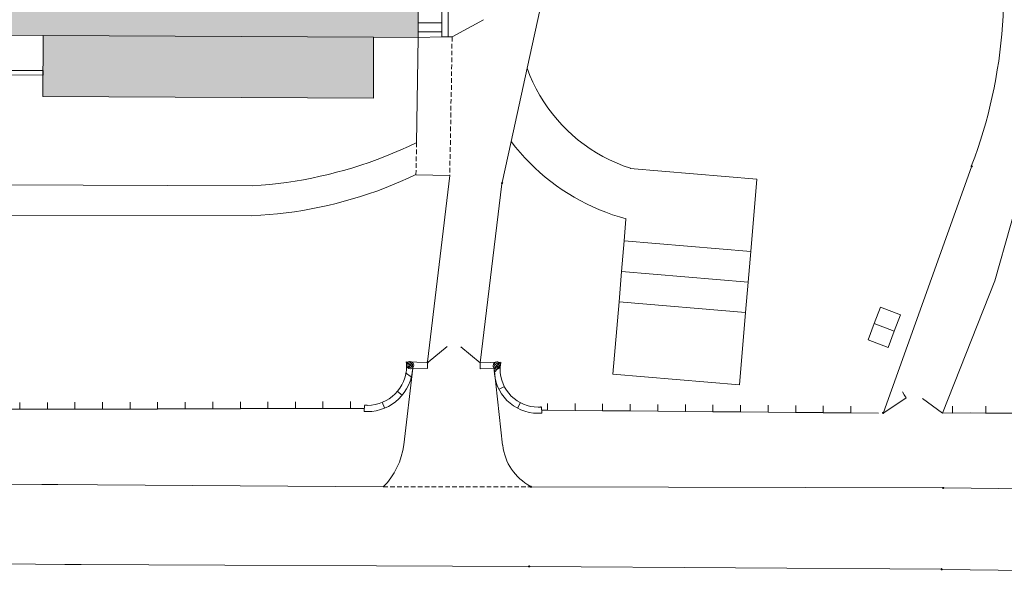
# Model space of a CAD drawing. Header units: metres. Extents: x -15 to 143, y -45 to 47.
# Tile 26 of 41: x 92.23 to 94.8, y 26.06 to 27.51. Entities that reach past the tile are written whole.
import ezdxf

# ---------------------------------------------------------------- set-up
doc = ezdxf.new("R2010")
doc.units = ezdxf.units.M
doc.header["$LTSCALE"] = 0.0125
doc.layers.add('X_YYY_STF_8', color=7, linetype='Continuous', lineweight=9)

# ---------------------------------------------------------------- blocks, each defined once
blk = doc.blocks.new('Ü_Plan_W')
at = {"layer": 'X_YYY_STF_8'}
h = blk.add_hatch(color=9, dxfattribs=at)
h.dxf.hatch_style = 1
edge = h.paths.add_edge_path()
edge.add_line((1.6394, 1.687), (1.6652, 1.6866))
edge.add_line((1.6652, 1.6866), (1.7067, 1.6866))
edge.add_line((1.7067, 1.6866), (2.3688, 1.6818))
edge.add_line((2.3688, 1.6818), (3.2315, 1.6756))
edge.add_line((3.2315, 1.6756), (3.3424, 1.6751))
edge.add_line((3.3424, 1.6751), (3.6934, 1.6743))
edge.add_line((3.6934, 1.6743), (3.8902, 1.673))
edge.add_line((3.8902, 1.673), (4.4715, 1.6688))
edge.add_line((4.4715, 1.6688), (4.6387, 1.6654))
edge.add_line((4.6387, 1.6654), (4.8351, 1.662))
edge.add_line((4.8351, 1.662), (4.8474, 1.662))
edge.add_line((4.8474, 1.662), (4.8461, 1.212))
edge.add_line((4.8461, 1.212), (4.7487, 1.2124))
edge.add_line((4.7487, 1.2124), (4.0299, 1.2162))
edge.add_line((4.0299, 1.2162), (3.7713, 1.2179))
edge.add_line((3.7713, 1.2179), (3.771, 1.1312))
edge.add_line((3.771, 1.1312), (3.651, 1.1316))
edge.add_line((3.651, 1.1316), (3.618, 1.132))
edge.add_line((3.618, 1.132), (3.4724, 1.1324))
edge.add_line((3.4724, 1.1324), (3.4322, 1.1324))
edge.add_line((3.4322, 1.1324), (3.3293, 1.1333))
edge.add_line((3.3293, 1.1333), (3.3162, 1.1333))
edge.add_line((3.3162, 1.1333), (3.3167, 1.2205))
edge.add_line((3.3167, 1.2205), (1.6364, 1.2302))
edge.add_line((1.6364, 1.2302), (1.6394, 1.687))
h = blk.add_hatch(color=9, dxfattribs=at)
h.dxf.hatch_style = 1
h.paths.add_polyline_path([(4.0299, 1.2162), (4.0291, 1.0837), (4.7483, 1.0795), (4.7487, 1.2124)])
at = {"layer": 'X_YYY_STF_8', "linetype": 'Continuous', "lineweight": 0}
for points in [[(6.0522, 0.9313), (6.0513, 0.9305), (6.0505, 0.9305), (6.0496, 0.9313), (6.0505, 0.9326), (6.0513, 0.9326)], [(5.0298, 0.8945), (5.029, 0.8937), (5.0277, 0.8937), (5.0273, 0.8945), (5.0277, 0.8958), (5.029, 0.8958), (5.0298, 0.8945)], [(4.8677, 0.5042), (4.8673, 0.5033), (4.866, 0.5033), (4.8652, 0.5042), (4.866, 0.5055), (4.8673, 0.5055), (4.8677, 0.5042)], [(5.8596, 0.3946), (5.8587, 0.3933), (5.8575, 0.3933), (5.8566, 0.3946), (5.8575, 0.3954), (5.8587, 0.3954), (5.8596, 0.3946)], [(5.0925, 0.2337), (5.0916, 0.2325), (5.0908, 0.2325), (5.09, 0.2337), (5.0908, 0.2346), (5.0916, 0.2346), (5.0925, 0.2337)], [(5.99, 0.2312), (5.9891, 0.2299), (5.9878, 0.2299), (5.9874, 0.2312), (5.9878, 0.232), (5.9891, 0.232)], [(5.9866, 0.0538), (5.9857, 0.053), (5.9849, 0.053), (5.984, 0.0538), (5.9849, 0.0551), (5.9857, 0.0551), (5.9866, 0.0538)]]:
    blk.add_hatch(color=256, dxfattribs=at).paths.add_polyline_path(points, flags=0)
at = {"layer": 'X_YYY_STF_8', "linetype": 'Continuous', "lineweight": 9}
blk.add_hatch(color=256, dxfattribs=at).paths.add_polyline_path([(5.0891, 0.0601), (5.0883, 0.0593), (5.087, 0.0593), (5.0861, 0.0601), (5.087, 0.0614), (5.0883, 0.0614), (5.0891, 0.0601)], flags=0)
at = {"layer": 'X_YYY_STF_8', "linetype": 'Continuous', "lineweight": 0}
for p, q in [((5.2182, 1.7662), (5.0828, 1.1447)), ((4.9109, 1.2129), (4.9113, 1.3957)), ((4.8465, 1.2438), (4.8973, 1.2438)), ((4.9198, 1.2129), (4.9884, 1.2505)), ((4.8465, 1.2239), (4.8969, 1.2239)), ((4.8419, 0.9821), (4.8461, 1.212)), ((4.8461, 1.212), (4.8973, 1.2129)), ((4.9194, 1.198), (4.9194, 1.1879)), ((4.9194, 1.1828), (4.9194, 1.1731)), ((4.9189, 1.168), (4.9189, 1.1578)), ((3.7713, 1.1413), (4.0295, 1.1396)), ((4.0295, 1.1299), (4.0295, 1.1396)), ((4.9189, 1.1532), (4.9185, 1.143)), ((4.9185, 1.1379), (4.9185, 1.1282)), ((3.7708, 1.1312), (4.0295, 1.1299)), ((4.9185, 1.1231), (4.9181, 1.113)), ((4.9177, 1.0931), (4.9177, 1.0829)), ((4.9181, 1.1079), (4.9181, 1.0981)), ((4.9177, 1.0778), (4.9172, 1.0681)), ((4.9172, 1.063), (4.9172, 1.0528)), ((4.9172, 1.0482), (4.9168, 1.038)), ((4.9168, 1.0329), (4.9168, 1.0232)), ((4.9164, 1.0181), (4.9164, 1.008)), ((4.9164, 1.0029), (4.916, 0.9932)), ((4.916, 0.9881), (4.916, 0.9779)), ((4.8419, 0.9728), (4.8419, 0.9821)), ((4.8419, 0.958), (4.8419, 0.9678)), ((4.9155, 0.9728), (4.9155, 0.9631)), ((5.048, 0.9851), (5.0286, 0.8958)), ((4.8415, 0.9428), (4.8415, 0.9529)), ((4.9151, 0.9432), (4.9151, 0.933)), ((4.9155, 0.958), (4.9155, 0.9478)), ((4.8415, 0.928), (4.8415, 0.9381)), ((4.9151, 0.928), (4.9147, 0.9178)), ((5.5831, 0.9034), (5.3075, 0.9267)), ((5.8587, 0.3954), (6.0505, 0.9305)), ((6.0518, 0.9318), (6.0518, 0.9313)), ((4.9147, 0.9114), (4.8664, 0.5055)), ((4.9147, 0.9131), (4.9147, 0.9114)), ((5.57, 0.7459), (5.5831, 0.9034)), ((4.4859, 0.8886), (3.7509, 0.8915)), ((4.9807, 0.5038), (5.0281, 0.8932)), ((5.0294, 0.8949), (5.0294, 0.8945)), ((5.2944, 0.7692), (5.2982, 0.8166)), ((5.2885, 0.7027), (5.2944, 0.7692)), ((5.57, 0.7459), (5.2944, 0.7692)), ((5.5641, 0.6795), (5.57, 0.7459)), ((5.283, 0.6367), (5.2885, 0.7027)), ((5.5641, 0.6795), (5.2885, 0.7027)), ((5.5586, 0.613), (5.5641, 0.6795)), ((5.2699, 0.4788), (5.283, 0.6367)), ((5.5586, 0.613), (5.283, 0.6367)), ((5.852, 0.6249), (5.8384, 0.5893)), ((5.852, 0.6249), (5.8956, 0.6083)), ((5.545, 0.4555), (5.5586, 0.613)), ((5.8384, 0.5893), (5.8253, 0.5537)), ((5.882, 0.5728), (5.8689, 0.5372)), ((4.9384, 0.5381), (4.9807, 0.5038)), ((5.8253, 0.5537), (5.8689, 0.5372)), ((4.8652, 0.5042), (4.8203, 0.5055)), ((4.8347, 0.4932), (4.8224, 0.5033)), ((4.8338, 0.5046), (4.8237, 0.4923)), ((4.8334, 0.4987), (4.8334, 0.4983)), ((4.8364, 0.4987), (4.8364, 0.4983)), ((4.8664, 0.4911), (4.8664, 0.5042)), ((4.8664, 0.4911), (4.8664, 0.5029)), ((5.026, 0.505), (4.9807, 0.5038)), ((4.9807, 0.5038), (4.9807, 0.4902)), ((4.9807, 0.4902), (4.9807, 0.5038)), ((5.0231, 0.4923), (5.0108, 0.5025)), ((5.0252, 0.4974), (5.0116, 0.4826)), ((5.0222, 0.5033), (5.0121, 0.4911)), ((5.0218, 0.4974), (5.0218, 0.4972)), ((4.8144, 0.3251), (4.8343, 0.4919)), ((4.8309, 0.4733), (4.8186, 0.4818)), ((4.8343, 0.4919), (4.8664, 0.4911)), ((4.9807, 0.4902), (5.0112, 0.4911)), ((5.0112, 0.4911), (5.0294, 0.3243)), ((5.545, 0.4555), (5.2699, 0.4788)), ((5.0341, 0.4517), (5.0222, 0.4466)), ((4.811, 0.4331), (4.8008, 0.4411)), ((5.904, 0.4339), (5.8998, 0.4403)), ((3.9787, 0.4098), (3.9787, 0.4174)), ((4.0388, 0.4102), (4.0388, 0.4174)), ((4.0985, 0.4102), (4.0985, 0.4178)), ((4.1586, 0.4102), (4.1586, 0.4178)), ((4.2187, 0.4106), (4.2187, 0.4183)), ((4.2788, 0.4106), (4.2788, 0.4183)), ((4.3385, 0.4106), (4.3385, 0.4183)), ((4.3986, 0.4111), (4.3986, 0.4187)), ((4.4588, 0.4111), (4.4588, 0.4187)), ((4.5185, 0.4111), (4.5185, 0.4187)), ((4.5786, 0.4115), (4.5786, 0.4187)), ((4.6387, 0.4115), (4.6387, 0.4191)), ((4.6988, 0.4115), (4.6988, 0.4191)), ((4.7352, 0.4111), (4.7293, 0.4111)), ((4.7729, 0.4056), (4.7674, 0.4178)), ((5.0688, 0.4174), (5.0624, 0.4051)), ((5.1141, 0.4073), (5.1149, 0.3937)), ((5.1149, 0.3937), (5.1141, 0.4073)), ((5.1276, 0.4081), (5.1276, 0.4153)), ((5.1877, 0.4073), (5.1877, 0.4149)), ((5.2474, 0.4068), (5.2474, 0.4144)), ((5.3075, 0.4064), (5.3075, 0.4136)), ((5.3677, 0.406), (5.3677, 0.4132)), ((5.4278, 0.4051), (5.4278, 0.4128)), ((5.4875, 0.4047), (5.4875, 0.4123)), ((5.5476, 0.4043), (5.5476, 0.4115)), ((5.6077, 0.4034), (5.6077, 0.4111)), ((5.6678, 0.403), (5.6678, 0.4106)), ((5.7275, 0.4026), (5.7275, 0.4102)), ((5.7876, 0.4022), (5.7876, 0.4094)), ((5.8591, 0.395), (5.9083, 0.4276)), ((5.9083, 0.4276), (5.9083, 0.4276)), ((5.9083, 0.4276), (5.9083, 0.4276)), ((6.0086, 0.4017), (6.0086, 0.4094)), ((6.0814, 0.4017), (6.0814, 0.4094)), ((3.9186, 0.4026), (3.9787, 0.4026)), ((3.9787, 0.4026), (3.9787, 0.4026)), ((3.9787, 0.4026), (4.0388, 0.4026)), ((4.0388, 0.4026), (4.0388, 0.4026)), ((4.0388, 0.4026), (4.0985, 0.4026)), ((4.0985, 0.4026), (4.0989, 0.403)), ((4.0989, 0.403), (4.1586, 0.403)), ((4.1586, 0.403), (4.1586, 0.403)), ((4.1586, 0.403), (4.2187, 0.403)), ((4.2187, 0.403), (4.2187, 0.403)), ((4.2187, 0.403), (4.2788, 0.403)), ((4.2788, 0.403), (4.2788, 0.4034)), ((4.2788, 0.4034), (4.3385, 0.4034)), ((4.3385, 0.4034), (4.339, 0.4034)), ((4.339, 0.4034), (4.3986, 0.4034)), ((4.3986, 0.4034), (4.3986, 0.4034)), ((4.3986, 0.4034), (4.4588, 0.4034)), ((4.4588, 0.4034), (4.4588, 0.4039)), ((4.4588, 0.4039), (4.5185, 0.4039)), ((4.5185, 0.4039), (4.5189, 0.4039)), ((4.5189, 0.4039), (4.5786, 0.4039)), ((4.5786, 0.4039), (4.5786, 0.4039)), ((4.5786, 0.4039), (4.6387, 0.4039)), ((4.6387, 0.4039), (4.6387, 0.4043)), ((4.6387, 0.4043), (4.6988, 0.4043)), ((4.6988, 0.4043), (4.6988, 0.4043)), ((4.6988, 0.4043), (4.7289, 0.4043)), ((5.1276, 0.4005), (5.1145, 0.4005)), ((5.1877, 0.4001), (5.1276, 0.4005)), ((5.1276, 0.4005), (5.1276, 0.4005)), ((5.2474, 0.3992), (5.1877, 0.4001)), ((5.1877, 0.4001), (5.1877, 0.4001)), ((5.3075, 0.3988), (5.2474, 0.3992)), ((5.2474, 0.3992), (5.2474, 0.3992)), ((5.3677, 0.3984), (5.3075, 0.3988)), ((5.3075, 0.3988), (5.3075, 0.3988)), ((5.4278, 0.3979), (5.3677, 0.3984)), ((5.3677, 0.3984), (5.3677, 0.3984)), ((5.4274, 0.3975), (5.4278, 0.3979)), ((5.4875, 0.3971), (5.4274, 0.3975)), ((5.5476, 0.3967), (5.4875, 0.3971)), ((5.4875, 0.3971), (5.4875, 0.3969)), ((5.6077, 0.3962), (5.5476, 0.3967)), ((5.5476, 0.3967), (5.5476, 0.3967)), ((5.6678, 0.3958), (5.6077, 0.3962)), ((5.6077, 0.3962), (5.6077, 0.3962)), ((5.6674, 0.3954), (5.6678, 0.3958)), ((5.7275, 0.3954), (5.6674, 0.3954)), ((5.7275, 0.395), (5.7275, 0.3954)), ((5.7876, 0.3946), (5.7275, 0.395)), ((5.7876, 0.3946), (5.7876, 0.3946)), ((5.8591, 0.3946), (5.8591, 0.3944)), ((6.0086, 0.3946), (5.9874, 0.3941)), ((6.0488, 0.3946), (6.0086, 0.3941)), ((6.0086, 0.3941), (6.0086, 0.3946)), ((6.0814, 0.3941), (6.0488, 0.3946)), ((6.1411, 0.3937), (6.081, 0.3941)), ((6.081, 0.3941), (6.0814, 0.3941)), ((4.8144, 0.3251), (4.8122, 0.3124)), ((4.8122, 0.3124), (4.8089, 0.2997)), ((4.8051, 0.2875), (4.7995, 0.2756)), ((4.8089, 0.2997), (4.8051, 0.2875)), ((4.7936, 0.2641), (4.7864, 0.2531)), ((4.7995, 0.2756), (4.7936, 0.2641)), ((3.5964, 0.2422), (4.0443, 0.2384)), ((4.027, 0.2384), (4.0617, 0.2384)), ((4.0443, 0.2384), (4.7699, 0.2333)), ((4.7788, 0.243), (4.7699, 0.2333)), ((4.7864, 0.2531), (4.7788, 0.243)), ((4.7699, 0.2333), (4.7801, 0.2333)), ((4.7851, 0.2333), (4.7949, 0.2333)), ((4.8, 0.2333), (4.8101, 0.2333)), ((4.8152, 0.2333), (4.8249, 0.2333)), ((4.83, 0.2333), (4.8402, 0.2333)), ((4.8448, 0.2333), (4.855, 0.2333)), ((4.8601, 0.2333), (4.8702, 0.2333)), ((4.8749, 0.2333), (4.8851, 0.2333)), ((4.8901, 0.2333), (4.8999, 0.2333)), ((4.905, 0.2333), (4.9151, 0.2333)), ((4.9202, 0.2333), (4.9299, 0.2333)), ((4.935, 0.2333), (4.9452, 0.2333)), ((4.9498, 0.2333), (4.96, 0.2333)), ((4.9651, 0.2333), (4.9752, 0.2337)), ((4.9799, 0.2337), (4.99, 0.2337)), ((4.9951, 0.2337), (5.0049, 0.2337)), ((5.0099, 0.2337), (5.0201, 0.2337)), ((5.0252, 0.2337), (5.0349, 0.2337)), ((5.04, 0.2337), (5.0502, 0.2337)), ((5.0552, 0.2337), (5.065, 0.2337)), ((5.0701, 0.2337), (5.0802, 0.2337)), ((5.0849, 0.2337), (5.09, 0.2337)), ((5.0925, 0.2337), (5.9874, 0.2312)), ((5.9895, 0.2312), (5.9895, 0.231)), ((5.99, 0.2312), (6.7659, 0.2231)), ((3.519, 0.0707), (4.0943, 0.0644)), ((4.1121, 0.0644), (4.0769, 0.0644)), ((5.0861, 0.0601), (4.0943, 0.0644)), ((5.0887, 0.0606), (5.0887, 0.0601)), ((5.984, 0.0542), (5.0887, 0.0601)), ((5.9862, 0.0542), (5.9862, 0.054)), ((6.7384, 0.0453), (5.9866, 0.0538))]:
    blk.add_line(p, q, dxfattribs=at)
at = {"layer": 'X_YYY_STF_8', "linetype": 'Continuous', "lineweight": 5}
for p, q in [((4.8982, 1.3957), (4.8973, 1.2129)), ((4.8973, 1.2129), (4.9109, 1.2129)), ((4.9109, 1.2129), (4.9198, 1.2129)), ((5.0828, 1.1447), (5.048, 0.9851)), ((6.2253, 1.1235), (6.1009, 0.682)), ((4.9147, 0.9114), (4.841, 0.9127)), ((3.7509, 0.8255), (4.482, 0.8234)), ((6.1009, 0.682), (5.9874, 0.3941)), ((5.8956, 0.6083), (5.882, 0.5728)), ((5.8384, 0.5893), (5.882, 0.5728)), ((4.7284, 0.3975), (4.7293, 0.4106))]:
    blk.add_line(p, q, dxfattribs=at)
at = {"layer": 'X_YYY_STF_8', "linetype": 'Continuous', "lineweight": 13}
for p, q in [((4.9198, 1.2129), (4.9198, 1.2031)), ((4.841, 0.9127), (4.8415, 0.9229)), ((5.9083, 0.4276), (5.904, 0.4339)), ((3.9787, 0.4026), (3.9787, 0.4098)), ((4.0388, 0.4026), (4.0388, 0.4102)), ((4.0989, 0.403), (4.0985, 0.4102)), ((4.1586, 0.403), (4.1586, 0.4102)), ((4.2187, 0.403), (4.2187, 0.4106)), ((4.2788, 0.4034), (4.2788, 0.4106)), ((4.339, 0.4034), (4.3385, 0.4106)), ((4.3986, 0.4034), (4.3986, 0.4111)), ((4.4588, 0.4039), (4.4588, 0.4111)), ((4.5189, 0.4039), (4.5185, 0.4111)), ((4.5786, 0.4039), (4.5786, 0.4115)), ((4.6387, 0.4043), (4.6387, 0.4115)), ((4.6988, 0.4043), (4.6988, 0.4115)), ((5.1276, 0.4005), (5.1276, 0.4081)), ((5.1877, 0.4001), (5.1877, 0.4073)), ((5.2474, 0.3992), (5.2474, 0.4068)), ((5.3075, 0.3988), (5.3075, 0.4064)), ((5.3677, 0.3984), (5.3677, 0.406)), ((5.4278, 0.3979), (5.4278, 0.4051)), ((5.4875, 0.3971), (5.4875, 0.4047)), ((5.5476, 0.3967), (5.5476, 0.4043)), ((5.6077, 0.3962), (5.6077, 0.4034)), ((5.6678, 0.3958), (5.6678, 0.403)), ((5.7275, 0.3954), (5.7275, 0.4026)), ((5.7876, 0.3946), (5.7876, 0.4022)), ((6.0086, 0.3946), (6.0086, 0.4017)), ((6.0814, 0.3941), (6.0814, 0.4017))]:
    blk.add_line(p, q, dxfattribs=at)
at = {"layer": 'X_YYY_STF_8', "linetype": 'Continuous', "lineweight": 9}
for p, q in [((4.8677, 0.505), (4.9092, 0.5389)), ((4.8673, 0.5046), (4.8673, 0.5044)), ((5.0248, 0.4974), (5.0248, 0.4972)), ((5.9083, 0.4276), (5.9083, 0.4276)), ((5.9438, 0.4259), (5.9874, 0.3941)), ((3.9787, 0.4026), (3.9787, 0.4026)), ((4.0388, 0.4026), (4.0388, 0.4026)), ((4.0985, 0.4026), (4.0989, 0.403)), ((4.1586, 0.403), (4.1586, 0.403)), ((4.2187, 0.403), (4.2187, 0.403)), ((4.2788, 0.403), (4.2788, 0.4034)), ((4.3385, 0.4034), (4.339, 0.4034)), ((4.3986, 0.4034), (4.3986, 0.4034)), ((4.4588, 0.4034), (4.4588, 0.4039)), ((4.5185, 0.4039), (4.5189, 0.4039)), ((4.5786, 0.4039), (4.5786, 0.4039)), ((4.6387, 0.4039), (4.6387, 0.4043)), ((4.6988, 0.4043), (4.6988, 0.4043)), ((5.1276, 0.4005), (5.1276, 0.4005)), ((5.1877, 0.4001), (5.1877, 0.4001)), ((5.2474, 0.3992), (5.2474, 0.3992)), ((5.3075, 0.3988), (5.3075, 0.3988)), ((5.3677, 0.3984), (5.3677, 0.3984)), ((5.4274, 0.3975), (5.4278, 0.3979)), ((5.4875, 0.3971), (5.4875, 0.3969)), ((5.5476, 0.3967), (5.5476, 0.3967)), ((5.6077, 0.3962), (5.6077, 0.3962)), ((5.6674, 0.3954), (5.6678, 0.3958)), ((5.7275, 0.395), (5.7275, 0.3954)), ((5.8477, 0.3941), (5.7876, 0.3946)), ((5.7876, 0.3946), (5.7876, 0.3946)), ((6.0086, 0.3941), (6.0086, 0.3946)), ((6.081, 0.3941), (6.0814, 0.3941)), ((5.0921, 0.2337), (5.0921, 0.2335))]:
    blk.add_line(p, q, dxfattribs=at)
at = {"layer": 'X_YYY_STF_8', "linetype": 'Continuous', "lineweight": 18}
blk.add_line((4.7284, 0.3975), (4.7293, 0.4106), dxfattribs=at)
at = {"layer": 'X_YYY_STF_8'}
for points in [[(3.8902, 1.673), (4.4715, 1.6688), (4.6387, 1.6654), (4.8351, 1.662), (4.8474, 1.662), (4.8461, 1.212), (4.7487, 1.2124), (4.0299, 1.2162), (3.7713, 1.2179)], [(4.0299, 1.2162), (4.0291, 1.0837), (4.7483, 1.0795), (4.7487, 1.2124), (4.0299, 1.2162)]]:
    blk.add_lwpolyline(points, dxfattribs=at)
at = {"layer": 'X_YYY_STF_8', "linetype": 'Continuous', "lineweight": 0}
for points in [[(6.1208, 1.3178), (6.1206, 1.298), (6.1201, 1.2783), (6.1192, 1.2585), (6.1179, 1.2388), (6.1163, 1.2192), (6.1144, 1.1996), (6.1121, 1.1801), (6.1094, 1.1606), (6.1064, 1.1411), (6.1031, 1.1218), (6.0994, 1.1025), (6.0953, 1.0833), (6.091, 1.0642), (6.0862, 1.0451), (6.0811, 1.0262), (6.0757, 1.0074), (6.0699, 0.9886), (6.0638, 0.97), (6.0573, 0.9514), (6.0505, 0.933)], [(5.2987, 0.817), (5.2838, 0.8213), (5.2691, 0.826), (5.2545, 0.8312), (5.2402, 0.8369), (5.2262, 0.843), (5.2123, 0.8496), (5.1987, 0.8566), (5.1853, 0.8641), (5.1722, 0.872), (5.1594, 0.8803), (5.1468, 0.889), (5.1346, 0.8981), (5.1226, 0.9077), (5.1109, 0.9176), (5.0996, 0.9279), (5.0886, 0.9386), (5.0779, 0.9497), (5.0676, 0.9612), (5.0576, 0.973), (5.048, 0.9851)], [(6.0496, 0.9318), (6.0497, 0.9318), (6.0497, 0.9319), (6.0497, 0.932), (6.0497, 0.932), (6.0497, 0.9321), (6.0498, 0.9321), (6.0498, 0.9322), (6.0499, 0.9322), (6.0499, 0.9323), (6.05, 0.9323), (6.05, 0.9324), (6.0501, 0.9324), (6.0502, 0.9325), (6.0503, 0.9325), (6.0504, 0.9325), (6.0505, 0.9326), (6.0506, 0.9326), (6.0507, 0.9326), (6.0508, 0.9326), (6.0509, 0.9326)], [(6.0509, 0.9305), (6.0508, 0.9305), (6.0507, 0.9305), (6.0506, 0.9305), (6.0505, 0.9305), (6.0504, 0.9306), (6.0503, 0.9306), (6.0502, 0.9306), (6.0501, 0.9307), (6.05, 0.9308), (6.05, 0.9308), (6.0499, 0.9309), (6.0499, 0.931), (6.0498, 0.931), (6.0498, 0.9311), (6.0497, 0.9312), (6.0497, 0.9313), (6.0497, 0.9314), (6.0497, 0.9315), (6.0497, 0.9316), (6.0496, 0.9318)], [(6.0509, 0.9326), (6.051, 0.9326), (6.051, 0.9326), (6.0511, 0.9326), (6.0512, 0.9326), (6.0512, 0.9325), (6.0513, 0.9325), (6.0513, 0.9325), (6.0514, 0.9324), (6.0515, 0.9324), (6.0515, 0.9323), (6.0515, 0.9323), (6.0516, 0.9322), (6.0516, 0.9322), (6.0517, 0.9321), (6.0517, 0.9321), (6.0517, 0.932), (6.0517, 0.932), (6.0518, 0.9319), (6.0518, 0.9318), (6.0518, 0.9318)], [(6.0518, 0.9313), (6.0518, 0.9313), (6.0518, 0.9312), (6.0517, 0.9312), (6.0517, 0.9311), (6.0517, 0.931), (6.0517, 0.931), (6.0516, 0.9309), (6.0516, 0.9309), (6.0515, 0.9308), (6.0515, 0.9308), (6.0515, 0.9307), (6.0514, 0.9307), (6.0513, 0.9306), (6.0513, 0.9306), (6.0512, 0.9306), (6.0512, 0.9305), (6.0511, 0.9305), (6.051, 0.9305), (6.051, 0.9305), (6.0509, 0.9305)], [(4.841, 0.9136), (4.8242, 0.9057), (4.8072, 0.8981), (4.7901, 0.8909), (4.7729, 0.8841), (4.7556, 0.8776), (4.7381, 0.8715), (4.7206, 0.8657), (4.7029, 0.8603), (4.6851, 0.8553), (4.6673, 0.8506), (4.6493, 0.8463), (4.6313, 0.8423), (4.6132, 0.8387), (4.595, 0.8355), (4.5767, 0.8326), (4.5584, 0.8301), (4.54, 0.828), (4.5216, 0.8262), (4.5031, 0.8248), (4.482, 0.8234)], [(5.0273, 0.8949), (5.0273, 0.895), (5.0273, 0.8951), (5.0273, 0.8951), (5.0274, 0.8952), (5.0274, 0.8952), (5.0274, 0.8953), (5.0274, 0.8954), (5.0275, 0.8954), (5.0275, 0.8955), (5.0276, 0.8955), (5.0276, 0.8956), (5.0277, 0.8956), (5.0277, 0.8956), (5.0278, 0.8957), (5.0278, 0.8957), (5.0279, 0.8957), (5.028, 0.8958), (5.028, 0.8958), (5.0281, 0.8958), (5.0281, 0.8958)], [(5.0281, 0.8937), (5.0281, 0.8937), (5.028, 0.8937), (5.028, 0.8937), (5.0279, 0.8937), (5.0278, 0.8937), (5.0278, 0.8938), (5.0277, 0.8938), (5.0277, 0.8939), (5.0276, 0.8939), (5.0276, 0.894), (5.0275, 0.894), (5.0275, 0.8941), (5.0274, 0.8942), (5.0274, 0.8943), (5.0274, 0.8944), (5.0274, 0.8945), (5.0273, 0.8946), (5.0273, 0.8947), (5.0273, 0.8948), (5.0273, 0.8949)], [(5.0281, 0.8958), (5.0283, 0.8958), (5.0284, 0.8958), (5.0285, 0.8958), (5.0286, 0.8957), (5.0287, 0.8957), (5.0288, 0.8957), (5.0289, 0.8956), (5.029, 0.8956), (5.029, 0.8956), (5.0291, 0.8955), (5.0292, 0.8955), (5.0292, 0.8954), (5.0293, 0.8954), (5.0293, 0.8953), (5.0293, 0.8952), (5.0294, 0.8952), (5.0294, 0.8951), (5.0294, 0.8951), (5.0294, 0.895), (5.0294, 0.8949)], [(5.0294, 0.8945), (5.0294, 0.8944), (5.0294, 0.8944), (5.0294, 0.8943), (5.0294, 0.8943), (5.0293, 0.8942), (5.0293, 0.8941), (5.0293, 0.8941), (5.0292, 0.894), (5.0292, 0.894), (5.0291, 0.8939), (5.029, 0.8939), (5.029, 0.8938), (5.0289, 0.8938), (5.0288, 0.8938), (5.0287, 0.8937), (5.0286, 0.8937), (5.0285, 0.8937), (5.0284, 0.8937), (5.0283, 0.8937), (5.0281, 0.8937)], [(4.8199, 0.5055), (4.8199, 0.505), (4.82, 0.5046), (4.8201, 0.5041), (4.8201, 0.5037), (4.8202, 0.5032), (4.8202, 0.5028), (4.8203, 0.5023), (4.8203, 0.5019), (4.8204, 0.5014), (4.8205, 0.501), (4.8205, 0.5005), (4.8205, 0.5), (4.8206, 0.4996), (4.8206, 0.4991), (4.8206, 0.4986), (4.8207, 0.4981), (4.8207, 0.4976), (4.8207, 0.4972), (4.8207, 0.4967), (4.8207, 0.4962)], [(4.8207, 0.4987), (4.8207, 0.4993), (4.8208, 0.4999), (4.8209, 0.5005), (4.8211, 0.5011), (4.8213, 0.5017), (4.8216, 0.5022), (4.8219, 0.5027), (4.8222, 0.5032), (4.8226, 0.5037), (4.823, 0.5041), (4.8234, 0.5045), (4.8239, 0.5049), (4.8244, 0.5052), (4.825, 0.5055), (4.8255, 0.5057), (4.8261, 0.5059), (4.8268, 0.5061), (4.8274, 0.5062), (4.8281, 0.5063), (4.8288, 0.5063)], [(4.8283, 0.4936), (4.828, 0.4936), (4.8276, 0.4937), (4.8272, 0.4938), (4.8269, 0.4939), (4.8265, 0.494), (4.8262, 0.4942), (4.8259, 0.4943), (4.8256, 0.4945), (4.8253, 0.4948), (4.8251, 0.495), (4.8248, 0.4953), (4.8246, 0.4956), (4.8244, 0.4959), (4.8242, 0.4963), (4.824, 0.4966), (4.8239, 0.497), (4.8238, 0.4974), (4.8237, 0.4978), (4.8237, 0.4983), (4.8237, 0.4987)], [(4.8283, 0.5033), (4.8288, 0.5033), (4.8292, 0.5033), (4.8296, 0.5032), (4.83, 0.5031), (4.8304, 0.503), (4.8307, 0.5028), (4.8311, 0.5026), (4.8314, 0.5024), (4.8317, 0.5022), (4.832, 0.502), (4.8322, 0.5017), (4.8325, 0.5014), (4.8327, 0.5011), (4.8329, 0.5008), (4.833, 0.5005), (4.8332, 0.5002), (4.8333, 0.4998), (4.8334, 0.4994), (4.8334, 0.4991), (4.8334, 0.4987)], [(4.8334, 0.4983), (4.8333, 0.4979), (4.8332, 0.4975), (4.8331, 0.4972), (4.833, 0.4968), (4.8328, 0.4965), (4.8326, 0.4961), (4.8324, 0.4958), (4.8322, 0.4955), (4.8319, 0.4953), (4.8317, 0.495), (4.8314, 0.4947), (4.8311, 0.4945), (4.8308, 0.4943), (4.8305, 0.4941), (4.8301, 0.494), (4.8298, 0.4939), (4.8294, 0.4938), (4.8291, 0.4937), (4.8287, 0.4936), (4.8283, 0.4936)], [(5.0167, 0.5021), (5.0172, 0.5021), (5.0176, 0.502), (5.018, 0.5019), (5.0184, 0.5018), (5.0188, 0.5017), (5.0191, 0.5016), (5.0195, 0.5014), (5.0198, 0.5012), (5.0201, 0.5009), (5.0204, 0.5007), (5.0206, 0.5004), (5.0209, 0.5002), (5.0211, 0.4999), (5.0213, 0.4996), (5.0214, 0.4992), (5.0215, 0.4989), (5.0217, 0.4985), (5.0217, 0.4982), (5.0218, 0.4978), (5.0218, 0.4974)], [(5.0218, 0.4974), (5.0217, 0.497), (5.0216, 0.4967), (5.0215, 0.4963), (5.0213, 0.496), (5.0212, 0.4956), (5.021, 0.4953), (5.0208, 0.495), (5.0206, 0.4947), (5.0203, 0.4944), (5.02, 0.4941), (5.0198, 0.4939), (5.0195, 0.4937), (5.0192, 0.4935), (5.0189, 0.4933), (5.0185, 0.4931), (5.0182, 0.493), (5.0178, 0.4929), (5.0175, 0.4928), (5.0171, 0.4928), (5.0167, 0.4928)], [(5.0243, 0.4898), (5.0243, 0.4906), (5.0244, 0.4913), (5.0244, 0.4921), (5.0244, 0.4929), (5.0244, 0.4936), (5.0245, 0.4944), (5.0245, 0.4951), (5.0246, 0.4959), (5.0246, 0.4967), (5.0247, 0.4974), (5.0248, 0.4982), (5.0249, 0.499), (5.025, 0.4997), (5.0251, 0.5005), (5.0252, 0.5012), (5.0254, 0.502), (5.0255, 0.5028), (5.0257, 0.5035), (5.0258, 0.5043), (5.026, 0.505)], [(5.0112, 0.4894), (5.0112, 0.4915), (5.0112, 0.4911)], [(5.1141, 0.4077), (5.1137, 0.4076), (5.1133, 0.4076), (5.113, 0.4075), (5.1126, 0.4075), (5.1122, 0.4074), (5.1119, 0.4074), (5.1115, 0.4074), (5.1112, 0.4073), (5.1108, 0.4073), (5.1105, 0.4073), (5.1101, 0.4073), (5.1098, 0.4073), (5.1094, 0.4073), (5.1091, 0.4073), (5.1087, 0.4073), (5.1084, 0.4073), (5.108, 0.4073), (5.1076, 0.4073), (5.1073, 0.4073), (5.1069, 0.4073)], [(5.1149, 0.3941), (5.1145, 0.3941), (5.1142, 0.3941), (5.1138, 0.3941), (5.1134, 0.3941), (5.113, 0.3941), (5.1125, 0.394), (5.1121, 0.394), (5.1117, 0.394), (5.1113, 0.394), (5.1109, 0.3939), (5.1104, 0.3939), (5.11, 0.3939), (5.1096, 0.3938), (5.1091, 0.3938), (5.1087, 0.3938), (5.1082, 0.3938), (5.1078, 0.3937), (5.1074, 0.3937), (5.1069, 0.3937), (5.1065, 0.3937)], [(5.8566, 0.3946), (5.8566, 0.3947), (5.8566, 0.3948), (5.8567, 0.3949), (5.8567, 0.395), (5.8568, 0.3951), (5.8568, 0.3952), (5.8569, 0.3953), (5.8569, 0.3954), (5.857, 0.3954), (5.8571, 0.3955), (5.8572, 0.3956), (5.8573, 0.3956), (5.8573, 0.3957), (5.8574, 0.3957), (5.8575, 0.3957), (5.8576, 0.3958), (5.8577, 0.3958), (5.8577, 0.3958), (5.8578, 0.3958), (5.8579, 0.3958)], [(5.8579, 0.3933), (5.8578, 0.3933), (5.8577, 0.3933), (5.8577, 0.3933), (5.8576, 0.3934), (5.8575, 0.3934), (5.8574, 0.3935), (5.8573, 0.3935), (5.8573, 0.3936), (5.8572, 0.3937), (5.8571, 0.3938), (5.857, 0.3938), (5.8569, 0.3939), (5.8569, 0.394), (5.8568, 0.3941), (5.8568, 0.3942), (5.8567, 0.3943), (5.8567, 0.3943), (5.8566, 0.3944), (5.8566, 0.3945), (5.8566, 0.3946)], [(5.8579, 0.3958), (5.858, 0.3958), (5.8581, 0.3958), (5.8582, 0.3958), (5.8583, 0.3958), (5.8584, 0.3957), (5.8585, 0.3957), (5.8586, 0.3957), (5.8587, 0.3956), (5.8588, 0.3956), (5.8588, 0.3955), (5.8589, 0.3954), (5.8589, 0.3954), (5.859, 0.3953), (5.859, 0.3952), (5.8591, 0.3951), (5.8591, 0.395), (5.8591, 0.3949), (5.8591, 0.3948), (5.8591, 0.3947), (5.8591, 0.3946)], [(5.8591, 0.3946), (5.8591, 0.3944), (5.8591, 0.3943), (5.8591, 0.3942), (5.8591, 0.3941), (5.859, 0.394), (5.859, 0.3939), (5.8589, 0.3938), (5.8588, 0.3937), (5.8588, 0.3937), (5.8587, 0.3936), (5.8586, 0.3935), (5.8585, 0.3935), (5.8584, 0.3934), (5.8583, 0.3934), (5.8583, 0.3934), (5.8582, 0.3933), (5.8581, 0.3933), (5.858, 0.3933), (5.858, 0.3933), (5.8579, 0.3933)], [(5.9874, 0.2312), (5.9874, 0.2313), (5.9874, 0.2314), (5.9875, 0.2315), (5.9875, 0.2316), (5.9875, 0.2317), (5.9875, 0.2318), (5.9876, 0.2319), (5.9876, 0.232), (5.9876, 0.232), (5.9877, 0.2321), (5.9877, 0.2322), (5.9878, 0.2322), (5.9878, 0.2323), (5.9879, 0.2323), (5.988, 0.2324), (5.988, 0.2324), (5.9881, 0.2324), (5.9881, 0.2324), (5.9882, 0.2325), (5.9883, 0.2325)], [(5.9883, 0.2299), (5.9882, 0.2299), (5.9881, 0.2299), (5.9881, 0.2299), (5.988, 0.23), (5.988, 0.23), (5.9879, 0.2301), (5.9878, 0.2301), (5.9878, 0.2302), (5.9877, 0.2303), (5.9877, 0.2304), (5.9876, 0.2304), (5.9876, 0.2305), (5.9876, 0.2306), (5.9875, 0.2307), (5.9875, 0.2308), (5.9875, 0.2309), (5.9875, 0.231), (5.9874, 0.231), (5.9874, 0.2311), (5.9874, 0.2312)], [(5.9883, 0.2325), (5.9884, 0.2325), (5.9885, 0.2324), (5.9886, 0.2324), (5.9887, 0.2324), (5.9888, 0.2324), (5.9889, 0.2323), (5.989, 0.2323), (5.9891, 0.2322), (5.9892, 0.2322), (5.9892, 0.2321), (5.9893, 0.232), (5.9893, 0.232), (5.9894, 0.2319), (5.9894, 0.2318), (5.9895, 0.2317), (5.9895, 0.2316), (5.9895, 0.2315), (5.9895, 0.2314), (5.9895, 0.2313), (5.9895, 0.2312)], [(5.9895, 0.2312), (5.9895, 0.231), (5.9895, 0.2309), (5.9895, 0.2308), (5.9895, 0.2307), (5.9895, 0.2306), (5.9894, 0.2305), (5.9894, 0.2304), (5.9893, 0.2303), (5.9893, 0.2302), (5.9892, 0.2302), (5.9892, 0.2301), (5.9891, 0.2301), (5.989, 0.23), (5.9889, 0.23), (5.9888, 0.2299), (5.9887, 0.2299), (5.9886, 0.2299), (5.9885, 0.2299), (5.9884, 0.2299), (5.9883, 0.2299)], [(5.0861, 0.0606), (5.0862, 0.0606), (5.0862, 0.0607), (5.0862, 0.0608), (5.0862, 0.0608), (5.0863, 0.0609), (5.0863, 0.0609), (5.0864, 0.061), (5.0865, 0.061), (5.0865, 0.0611), (5.0866, 0.0611), (5.0867, 0.0612), (5.0868, 0.0612), (5.0869, 0.0613), (5.087, 0.0613), (5.087, 0.0613), (5.0871, 0.0613), (5.0872, 0.0614), (5.0873, 0.0614), (5.0873, 0.0614), (5.0874, 0.0614)], [(5.0874, 0.0593), (5.0873, 0.0593), (5.0873, 0.0593), (5.0872, 0.0593), (5.0871, 0.0593), (5.087, 0.0594), (5.087, 0.0594), (5.0869, 0.0594), (5.0868, 0.0595), (5.0867, 0.0595), (5.0866, 0.0596), (5.0865, 0.0597), (5.0865, 0.0597), (5.0864, 0.0598), (5.0863, 0.0599), (5.0863, 0.06), (5.0862, 0.0601), (5.0862, 0.0602), (5.0862, 0.0603), (5.0862, 0.0604), (5.0861, 0.0606)], [(5.0874, 0.0614), (5.0875, 0.0614), (5.0877, 0.0614), (5.0878, 0.0614), (5.0879, 0.0613), (5.088, 0.0613), (5.0881, 0.0613), (5.0881, 0.0613), (5.0882, 0.0612), (5.0883, 0.0612), (5.0884, 0.0611), (5.0884, 0.0611), (5.0885, 0.061), (5.0885, 0.061), (5.0886, 0.0609), (5.0886, 0.0609), (5.0886, 0.0608), (5.0887, 0.0608), (5.0887, 0.0607), (5.0887, 0.0606), (5.0887, 0.0606)], [(5.0887, 0.0601), (5.0887, 0.06), (5.0887, 0.06), (5.0886, 0.0599), (5.0886, 0.0598), (5.0885, 0.0598), (5.0885, 0.0597), (5.0884, 0.0597), (5.0884, 0.0596), (5.0883, 0.0596), (5.0882, 0.0595), (5.0881, 0.0595), (5.088, 0.0594), (5.088, 0.0594), (5.0879, 0.0594), (5.0878, 0.0593), (5.0877, 0.0593), (5.0876, 0.0593), (5.0876, 0.0593), (5.0875, 0.0593), (5.0874, 0.0593)], [(5.984, 0.0542), (5.984, 0.0542), (5.9841, 0.0543), (5.9841, 0.0544), (5.9841, 0.0545), (5.9841, 0.0545), (5.9842, 0.0546), (5.9842, 0.0547), (5.9842, 0.0548), (5.9843, 0.0549), (5.9844, 0.055), (5.9844, 0.0551), (5.9845, 0.0551), (5.9846, 0.0552), (5.9847, 0.0553), (5.9847, 0.0553), (5.9848, 0.0554), (5.985, 0.0554), (5.9851, 0.0554), (5.9852, 0.0555), (5.9853, 0.0555)], [(5.9853, 0.053), (5.9852, 0.053), (5.9851, 0.053), (5.985, 0.053), (5.9848, 0.053), (5.9847, 0.053), (5.9847, 0.0531), (5.9846, 0.0531), (5.9845, 0.0532), (5.9844, 0.0532), (5.9844, 0.0533), (5.9843, 0.0533), (5.9842, 0.0534), (5.9842, 0.0535), (5.9842, 0.0536), (5.9841, 0.0536), (5.9841, 0.0537), (5.9841, 0.0538), (5.9841, 0.0539), (5.984, 0.0541), (5.984, 0.0542)], [(5.9853, 0.0555), (5.9854, 0.0555), (5.9854, 0.0554), (5.9855, 0.0554), (5.9856, 0.0554), (5.9856, 0.0553), (5.9857, 0.0553), (5.9857, 0.0552), (5.9858, 0.0551), (5.9858, 0.0551), (5.9859, 0.055), (5.9859, 0.0549), (5.986, 0.0548), (5.986, 0.0547), (5.9861, 0.0546), (5.9861, 0.0545), (5.9861, 0.0545), (5.9861, 0.0544), (5.9861, 0.0543), (5.9862, 0.0542), (5.9862, 0.0542)], [(5.9862, 0.0542), (5.9862, 0.0541), (5.9861, 0.0539), (5.9861, 0.0538), (5.9861, 0.0537), (5.9861, 0.0536), (5.9861, 0.0536), (5.986, 0.0535), (5.986, 0.0534), (5.9859, 0.0533), (5.9859, 0.0533), (5.9858, 0.0532), (5.9858, 0.0532), (5.9857, 0.0531), (5.9857, 0.0531), (5.9856, 0.053), (5.9856, 0.053), (5.9855, 0.053), (5.9854, 0.053), (5.9854, 0.053), (5.9853, 0.053)]]:
    blk.add_lwpolyline(points, dxfattribs=at)
at = {"layer": 'X_YYY_STF_8', "linetype": 'Continuous', "lineweight": 5}
for points in [[(5.308, 0.9271), (5.2924, 0.9325), (5.2773, 0.9386), (5.2625, 0.9454), (5.248, 0.9528), (5.234, 0.9609), (5.2203, 0.9695), (5.2071, 0.9788), (5.1944, 0.9886), (5.1821, 0.999), (5.1703, 1.0099), (5.159, 1.0213), (5.1483, 1.0332), (5.1381, 1.0457), (5.1284, 1.0586), (5.1193, 1.0719), (5.1108, 1.0857), (5.1029, 1.0998), (5.0957, 1.1144), (5.0891, 1.1294), (5.0832, 1.1447)], [(4.8415, 0.9826), (4.8247, 0.9746), (4.8078, 0.967), (4.7907, 0.9597), (4.7736, 0.9528), (4.7563, 0.9462), (4.7389, 0.9399), (4.7214, 0.934), (4.7038, 0.9284), (4.6861, 0.9232), (4.6683, 0.9183), (4.6504, 0.9138), (4.6324, 0.9096), (4.6143, 0.9058), (4.5961, 0.9023), (4.5779, 0.8992), (4.5596, 0.8965), (4.5413, 0.8941), (4.5228, 0.892), (4.5044, 0.8903), (4.4859, 0.889)], [(4.7352, 0.3975), (4.7348, 0.3975), (4.7344, 0.3975), (4.7341, 0.3975), (4.7337, 0.3976), (4.7334, 0.3976), (4.733, 0.3976), (4.7327, 0.3976), (4.7323, 0.3977), (4.732, 0.3977), (4.7317, 0.3977), (4.7313, 0.3978), (4.731, 0.3978), (4.7307, 0.3978), (4.7303, 0.3978), (4.73, 0.3979), (4.7297, 0.3979), (4.7294, 0.3979), (4.7291, 0.3979), (4.7287, 0.3979), (4.7284, 0.3979)]]:
    blk.add_lwpolyline(points, dxfattribs=at)
at = {"layer": 'X_YYY_STF_8', "linetype": 'Continuous', "lineweight": 0}
for points in [[(6.0522, 0.9313), (6.0513, 0.9305), (6.0505, 0.9305), (6.0496, 0.9313), (6.0505, 0.9326), (6.0513, 0.9326)], [(5.0298, 0.8945), (5.029, 0.8937), (5.0277, 0.8937), (5.0273, 0.8945), (5.0277, 0.8958), (5.029, 0.8958), (5.0298, 0.8945)], [(4.8677, 0.5042), (4.8673, 0.5033), (4.866, 0.5033), (4.8652, 0.5042), (4.866, 0.5055), (4.8673, 0.5055), (4.8677, 0.5042)], [(5.8596, 0.3946), (5.8587, 0.3933), (5.8575, 0.3933), (5.8566, 0.3946), (5.8575, 0.3954), (5.8587, 0.3954), (5.8596, 0.3946)], [(5.0925, 0.2337), (5.0916, 0.2325), (5.0908, 0.2325), (5.09, 0.2337), (5.0908, 0.2346), (5.0916, 0.2346), (5.0925, 0.2337)], [(5.99, 0.2312), (5.9891, 0.2299), (5.9878, 0.2299), (5.9874, 0.2312), (5.9878, 0.232), (5.9891, 0.232)], [(5.9866, 0.0538), (5.9857, 0.053), (5.9849, 0.053), (5.984, 0.0538), (5.9849, 0.0551), (5.9857, 0.0551), (5.9866, 0.0538)]]:
    blk.add_lwpolyline(points, close=True, dxfattribs=at)
at = {"layer": 'X_YYY_STF_8', "linetype": 'Continuous', "lineweight": 9}
for points in [[(4.8652, 0.5046), (4.8652, 0.5047), (4.8652, 0.5048), (4.8652, 0.5048), (4.8652, 0.5049), (4.8652, 0.505), (4.8653, 0.5051), (4.8653, 0.5052), (4.8654, 0.5053), (4.8654, 0.5053), (4.8655, 0.5054), (4.8655, 0.5055), (4.8656, 0.5056), (4.8657, 0.5056), (4.8658, 0.5057), (4.8659, 0.5058), (4.866, 0.5058), (4.8661, 0.5058), (4.8662, 0.5059), (4.8663, 0.5059), (4.8664, 0.5059)], [(4.8664, 0.5033), (4.8663, 0.5034), (4.8662, 0.5034), (4.8661, 0.5034), (4.866, 0.5034), (4.8659, 0.5034), (4.8658, 0.5035), (4.8657, 0.5035), (4.8656, 0.5036), (4.8655, 0.5036), (4.8655, 0.5037), (4.8654, 0.5037), (4.8654, 0.5038), (4.8653, 0.5039), (4.8653, 0.504), (4.8652, 0.5041), (4.8652, 0.5042), (4.8652, 0.5043), (4.8652, 0.5044), (4.8652, 0.5045), (4.8652, 0.5046)], [(4.8664, 0.5059), (4.8665, 0.5059), (4.8666, 0.5059), (4.8666, 0.5058), (4.8667, 0.5058), (4.8667, 0.5058), (4.8668, 0.5057), (4.8669, 0.5056), (4.8669, 0.5056), (4.867, 0.5055), (4.867, 0.5054), (4.8671, 0.5053), (4.8671, 0.5053), (4.8671, 0.5052), (4.8672, 0.5051), (4.8672, 0.505), (4.8672, 0.5049), (4.8673, 0.5048), (4.8673, 0.5048), (4.8673, 0.5047), (4.8673, 0.5046)], [(4.8673, 0.5046), (4.8673, 0.5045), (4.8673, 0.5044), (4.8673, 0.5043), (4.8672, 0.5042), (4.8672, 0.5041), (4.8672, 0.504), (4.8671, 0.5039), (4.8671, 0.5038), (4.8671, 0.5037), (4.867, 0.5037), (4.867, 0.5036), (4.8669, 0.5036), (4.8669, 0.5035), (4.8668, 0.5035), (4.8667, 0.5034), (4.8667, 0.5034), (4.8666, 0.5034), (4.8666, 0.5034), (4.8665, 0.5034), (4.8664, 0.5033)], [(5.0171, 0.4898), (5.0165, 0.4898), (5.0158, 0.4899), (5.0151, 0.49), (5.0145, 0.4902), (5.0139, 0.4904), (5.0133, 0.4907), (5.0128, 0.4909), (5.0123, 0.4913), (5.0118, 0.4916), (5.0114, 0.492), (5.011, 0.4925), (5.0106, 0.4929), (5.0102, 0.4934), (5.01, 0.4939), (5.0097, 0.4944), (5.0095, 0.495), (5.0093, 0.4956), (5.0092, 0.4962), (5.0091, 0.4968), (5.0091, 0.4974)], [(5.0171, 0.5055), (5.0178, 0.5054), (5.0184, 0.5054), (5.019, 0.5052), (5.0196, 0.505), (5.0201, 0.5048), (5.0207, 0.5045), (5.0212, 0.5042), (5.0216, 0.5039), (5.0221, 0.5035), (5.0225, 0.503), (5.0229, 0.5026), (5.0233, 0.5021), (5.0236, 0.5016), (5.0239, 0.501), (5.0242, 0.5005), (5.0244, 0.4999), (5.0245, 0.4993), (5.0247, 0.4987), (5.0247, 0.4981), (5.0248, 0.4974)], [(5.09, 0.2337), (5.09, 0.2338), (5.09, 0.2339), (5.09, 0.234), (5.09, 0.2342), (5.09, 0.2343), (5.0901, 0.2343), (5.0901, 0.2344), (5.0902, 0.2345), (5.0902, 0.2346), (5.0903, 0.2347), (5.0903, 0.2347), (5.0904, 0.2348), (5.0905, 0.2348), (5.0906, 0.2349), (5.0907, 0.2349), (5.0908, 0.2349), (5.0909, 0.2349), (5.091, 0.235), (5.0911, 0.235), (5.0912, 0.235)], [(5.0912, 0.2329), (5.0911, 0.2329), (5.091, 0.2329), (5.0909, 0.2329), (5.0908, 0.2329), (5.0907, 0.2329), (5.0906, 0.233), (5.0905, 0.233), (5.0904, 0.233), (5.0903, 0.2331), (5.0903, 0.2331), (5.0902, 0.2332), (5.0902, 0.2332), (5.0901, 0.2333), (5.0901, 0.2333), (5.09, 0.2334), (5.09, 0.2334), (5.09, 0.2335), (5.09, 0.2336), (5.09, 0.2336), (5.09, 0.2337)], [(5.0912, 0.235), (5.0913, 0.235), (5.0914, 0.235), (5.0914, 0.2349), (5.0915, 0.2349), (5.0915, 0.2349), (5.0916, 0.2349), (5.0917, 0.2348), (5.0917, 0.2348), (5.0918, 0.2347), (5.0918, 0.2347), (5.0919, 0.2346), (5.0919, 0.2345), (5.0919, 0.2344), (5.092, 0.2343), (5.092, 0.2343), (5.092, 0.2342), (5.092, 0.234), (5.0921, 0.2339), (5.0921, 0.2338), (5.0921, 0.2337)], [(5.0921, 0.2337), (5.0921, 0.2336), (5.0921, 0.2336), (5.092, 0.2335), (5.092, 0.2334), (5.092, 0.2334), (5.092, 0.2333), (5.0919, 0.2333), (5.0919, 0.2332), (5.0919, 0.2332), (5.0918, 0.2331), (5.0918, 0.2331), (5.0917, 0.233), (5.0917, 0.233), (5.0916, 0.233), (5.0915, 0.2329), (5.0915, 0.2329), (5.0914, 0.2329), (5.0914, 0.2329), (5.0913, 0.2329), (5.0912, 0.2329)]]:
    blk.add_lwpolyline(points, dxfattribs=at)
blk.add_lwpolyline([(5.0891, 0.0601), (5.0883, 0.0593), (5.087, 0.0593), (5.0861, 0.0601), (5.087, 0.0614), (5.0883, 0.0614), (5.0891, 0.0601)], close=True, dxfattribs=at)
at = {"layer": 'X_YYY_STF_8', "linetype": 'Continuous', "lineweight": 0}
for centre, radius, start, end in [((4.7353, 0.4965), 0.0855, 269.9615, 359.7499), ((4.8288, 0.4987), 0.00804, 179.9754, 270.0242), ((4.8284, 0.4986), 0.00469, 90.517, 179.4787), ((4.8288, 0.4987), 0.00759, 359.7305, 90.2082), ((4.8288, 0.4982), 0.00759, 269.7923, 0.2713), ((5.0167, 0.4974), 0.00469, 90.4496, 179.5479), ((5.0168, 0.4975), 0.00469, 180.5015, 269.4013), ((5.107, 0.4895), 0.0958, 180.0503, 269.6966), ((5.1067, 0.4896), 0.0824, 179.8844, 270.1099), ((5.1471, 0.3381), 0.1181, 186.7302, 241.2876)]:
    blk.add_arc(centre, radius, start, end, dxfattribs=at)
at = {"layer": 'X_YYY_STF_8', "linetype": 'Continuous', "lineweight": 9}
for centre, radius, start, end in [((5.0171, 0.4974), 0.00803, 89.8973, 180.0471), ((5.0172, 0.4974), 0.00759, 269.7738, 0.2206)]:
    blk.add_arc(centre, radius, start, end, dxfattribs=at)
at = {"layer": 'X_YYY_STF_8', "linetype": 'Continuous', "lineweight": 5}
blk.add_arc((4.7352, 0.4963), 0.0988, 270.0081, 357.4763, dxfattribs=at)

msp = doc.modelspace()

# ---------------------------------------------------------------- block references
at = {"xscale": 1.2, "yscale": 1.2}
msp.add_blockref('Ü_Plan_W', (87.4558, 26.0077, 0), dxfattribs=at)

doc.saveas('drawing.dxf')
